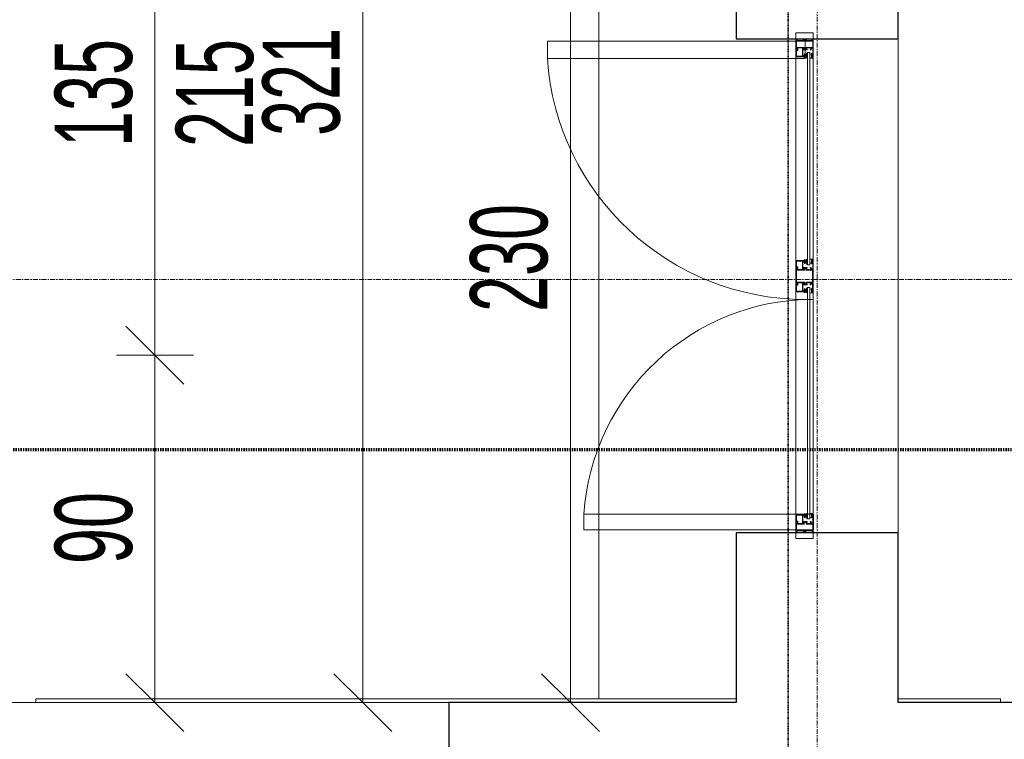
# Model space of a CAD drawing. Header units: millimetres. Extents: x -56965 to 15328, y -25411 to 16900.
# Tile 44 of 69: x -26475 to -23923, y 2561 to 4425. Entities that reach past the tile are written whole.
import ezdxf

# ---------------------------------------------------------------- set-up
doc = ezdxf.new("R2010")
doc.units = ezdxf.units.MM
for name, pattern in [('__FK_przerywana', [3.2004, 1.6002, -1.6002]), ('Kreska', [6.35, 3.175, -3.175]), ('Linia siatki', [22.225, 12.7, -3.175, 3.175, -3.175])]:
    doc.linetypes.add(name, pattern=pattern)
for name, color, linetype, lineweight in [('A-ANNO-DIMS', 7, 'Continuous', 5), ('A-ANNO-DIMS-100', 7, 'Continuous', 5), ('A-AREA', 7, 'Continuous', 5), ('A-DETL-GENF', 7, 'Continuous', 5), ('A-DOOR', 7, 'Continuous', 5), ('A-FLOR', 7, 'Continuous', 5), ('A-GLAZ', 7, 'Continuous', 5), ('A-WALL', 7, 'Continuous', 5), ('G-ANNO-SYMB', 7, 'Continuous', 5), ('G-IMPT', 7, 'Continuous', 5), ('S-GRID', 7, 'Continuous', 5), ('S-STRS', 7, 'Continuous', 5)]:
    doc.layers.add(name, color=color, linetype=linetype, lineweight=lineweight)
doc.layers.add('A-DETL', color=7, linetype='Continuous', lineweight=5, true_color=0x00a600)
doc.styles.add('Arial_4', font='arial.ttf', dxfattribs={"width": 0.6, "height": 200})
doc.dimstyles.new('standard_wielkość_otworów', dxfattribs={"dimscale": 304.8, "dimtxt": 204.05188, "dimasz": 0.492126, "dimexe": 0.328084, "dimexo": 0.0625, "dimgap": 0, "dimtad": 1, "dimdec": 0, "dimlfac": 0.1, "dimzin": 0, "dimdsep": 46, "dimtxsty": 'Arial_4', "dimblk1": 'OBLIQUE', "dimblk2": 'OBLIQUE', "dimsah": 1, "dimcen": 0.09, "dimazin": 0, "dimtfac": 1, "dimtdec": 4, "dimtix": 1, "dimtmove": 0, "dimatfit": 3, "dimfxl": 0.328084, "dimfxlon": 1, "dimtvp": 1, "dimtolj": 1, "dimtzin": 0, "dimarcsym": 2})
doc.dimstyles.new('standard_wielkość_otworów_1', dxfattribs={"dimscale": 304.8, "dimtxt": 204.05188, "dimasz": 0.492126, "dimexe": 0.328084, "dimexo": 0.0625, "dimgap": 0, "dimtad": 1, "dimdec": 0, "dimlfac": 0.1, "dimzin": 0, "dimdsep": 46, "dimtxsty": 'Arial_4', "dimblk1": 'OBLIQUE', "dimblk2": 'OBLIQUE', "dimsah": 1, "dimcen": 0.09, "dimazin": 0, "dimtfac": 1, "dimtdec": 4, "dimtix": 1, "dimtmove": 0, "dimatfit": 3, "dimfxl": 0.328084, "dimfxlon": 1, "dimtvp": 1, "dimtolj": 1, "dimtzin": 0, "dimarcsym": 2})

# ---------------------------------------------------------------- blocks, each defined once
blk = doc.blocks.new('Aluprof_MB-45_I_Alu_Window-FIX-4-panel_ENG_R-00495 - 1230 x 1483-1792114-PARTER')
at = {"layer": 'A-DETL-GENF'}
for p, q in [((-68.5, -10), (-590, -10)), ((-590, -19), (-68.5, -19)), ((-590, -25), (-68.5, -25)), ((590, -10), (18.5, -10)), ((18.5, -19), (590, -19)), ((18.5, -25), (590, -25)), ((-63.7, -55), (-593.3, -55)), ((593.2, -55), (-13.9, -55))]:
    blk.add_line(p, q, dxfattribs=at)
at = {"layer": 'A-GLAZ', "color": 55, "true_color": 0xafaf3c}
for p, q in [((-655, -10), (-640, -10)), ((-655, -55), (-655, -10)), ((-640, -10), (-640, -55)), ((655, -10), (640, -10)), ((640, -10), (640, -55)), ((655, -55), (655, -10)), ((-640, -55), (-655, -55)), ((640, -55), (655, -55))]:
    blk.add_line(p, q, dxfattribs=at)
at = {"layer": 'G-IMPT'}
for p, q in [((-602.7, -25), (-602.4, -25)), ((-592.4, -25), (-590.9, -25)), ((-66.1, -25), (-67.6, -25)), ((-55.8, -25), (-56.1, -25)), ((5.8, -25), (6.1, -25)), ((16.1, -25), (17.6, -25)), ((592.4, -25), (590.9, -25)), ((602.7, -25), (602.4, -25)), ((-593.2, -28.6), (-595.1, -28.6)), ((-593, -33.4), (-592.9, -31.7)), ((-591.9, -33.6), (-592.8, -33.6)), ((-592.6, -27.7), (-592.7, -28.2)), ((-589.9, -26.7), (-591.1, -32.9)), ((-68.6, -26.7), (-67.4, -32.9)), ((-66.6, -33.6), (-65.7, -33.6)), ((-65.9, -27.7), (-65.8, -28.2)), ((-65.5, -33.4), (-65.6, -31.7)), ((-65.3, -28.6), (-63.4, -28.6)), ((15.3, -28.6), (13.4, -28.6)), ((15.5, -33.4), (15.6, -31.7)), ((16.6, -33.6), (15.7, -33.6)), ((15.9, -27.7), (15.8, -28.2)), ((18.6, -26.7), (17.4, -32.9)), ((589.9, -26.7), (591.1, -32.9)), ((591.9, -33.6), (592.8, -33.6)), ((592.6, -27.7), (592.7, -28.2)), ((593, -33.4), (592.9, -31.7)), ((593.2, -28.6), (595.1, -28.6))]:
    blk.add_line(p, q, dxfattribs=at)
at = {"layer": 'G-IMPT', "flags": 128}
for points in [[(-590, -10.5), (-590.5, -10), (-640, -10), (-640, -13.6), (-638.5, -14), (-638, -14), (-638, -12), (-635, -12), (-635, -21.7), (-634.8, -21.9), (-635, -22.1), (-635, -30), (-638, -30), (-638, -28), (-638.5, -28), (-640, -28.4), (-640, -36.6), (-638.5, -37), (-638, -37), (-638, -35), (-635, -35), (-635, -43.8), (-634.8, -44), (-635, -44.2), (-635, -53), (-638, -53), (-638, -51), (-638.5, -51), (-640, -51.4), (-640, -55), (-611, -55), (-611, -51.4), (-612.5, -51), (-613, -51), (-613, -53), (-616, -53), (-616, -44.2), (-616.2, -44), (-616, -43.8), (-616, -35), (-613, -35), (-613, -37), (-612.5, -37), (-611, -36.6), (-611, -25.9), (-611.2, -25.7), (-612, -25.7), (-612.2, -25.9), (-612.2, -27.2), (-616, -27.2), (-616, -22.1), (-616.2, -21.9), (-616, -21.7), (-616, -16.7), (-612.2, -16.7), (-612.2, -18), (-612, -18.2), (-611.2, -18.2), (-611, -18), (-611, -15.5), (-611.2, -15.3), (-614.5, -15.3), (-614.5, -14), (-616, -14), (-616, -11.6), (-600, -11.6), (-600, -14), (-601.5, -14), (-601.5, -15), (-598, -15), (-597, -14), (-598.5, -14), (-598.5, -11.5), (-591.5, -11.5), (-591.5, -14), (-593, -14), (-592, -15), (-590, -15)], [(-617.6, -28.2), (-617.1, -28.7), (-612.5, -28.7), (-612.5, -33.5), (-617.1, -33.5), (-617.6, -34), (-617.6, -53.4), (-633.4, -53.4), (-633.4, -34), (-633.9, -33.5), (-638.5, -33.5), (-638.5, -31.5), (-633.9, -31.5), (-633.4, -31), (-633.4, -11.6), (-617.6, -11.6)], [(-596.3, -18.9), (-597.9, -18.9), (-598.7, -19), (-600, -19), (-600.3, -18.7), (-600, -15.3), (-599.7, -15), (-590.3, -15), (-590, -15.3), (-589.7, -18.7), (-590, -19), (-591.3, -19), (-592.1, -18.9), (-593.7, -18.9), (-594.4, -19), (-595.6, -19)], [(-62.2, -18.9), (-60.6, -18.9), (-59.8, -19), (-58.5, -19), (-58.2, -18.7), (-58.5, -15.3), (-58.8, -15), (-68.2, -15), (-68.5, -15.3), (-68.8, -18.7), (-68.5, -19), (-67.2, -19), (-66.4, -18.9), (-64.8, -18.9), (-64.1, -19), (-62.9, -19)], [(18, -10), (18.5, -10.5), (18.5, -15), (16.5, -15), (15.5, -14), (17, -14), (17, -11.5), (10, -11.5), (10, -14), (11.5, -14), (10.5, -15), (7, -15), (7, -14), (8.5, -14), (8.5, -11.8), (-7.5, -11.8), (-7.5, -14), (-6, -14), (-6, -15.3), (-2.7, -15.3), (-2.5, -15.5), (-2.5, -18), (-2.7, -18.2), (-3.5, -18.2), (-3.7, -18), (-3.7, -16.7), (-7.6, -16.7), (-7.6, -21.7), (-7.8, -21.9), (-7.6, -22.1), (-7.6, -27.2), (-3.7, -27.2), (-3.7, -25.9), (-3.5, -25.7), (-2.7, -25.7), (-2.5, -25.9), (-2.5, -36.6), (-4, -37), (-4.5, -37), (-4.5, -35), (-7.5, -35), (-7.5, -43.8), (-7.7, -44), (-7.5, -44.2), (-7.5, -53), (-4.5, -53), (-4.5, -51), (-4, -51), (-2.5, -51.4), (-2.5, -55), (-47.5, -55), (-47.5, -51.4), (-46, -51), (-45.5, -51), (-45.5, -53), (-42.5, -53), (-42.5, -44.2), (-42.3, -44), (-42.5, -43.8), (-42.5, -35), (-45.5, -35), (-45.5, -37), (-46, -37), (-47.5, -36.6), (-47.5, -25.9), (-47.3, -25.7), (-46.5, -25.7), (-46.3, -25.9), (-46.3, -27.2), (-42.4, -27.2), (-42.4, -22.1), (-42.2, -21.9), (-42.4, -21.7), (-42.4, -16.7), (-46.3, -16.7), (-46.3, -18), (-46.5, -18.2), (-47.3, -18.2), (-47.5, -18), (-47.5, -15.5), (-47.3, -15.3), (-44, -15.3), (-44, -14), (-42.5, -14), (-42.5, -11.6), (-58.5, -11.6), (-58.5, -14), (-57, -14), (-57, -15), (-60.5, -15), (-61.5, -14), (-60, -14), (-60, -11.5), (-67, -11.5), (-67, -14), (-65.5, -14), (-66.5, -15), (-68.5, -15), (-68.5, -10.5), (-68, -10)], [(-40.7, -11.8), (-9.3, -11.8), (-9.3, -28.5), (-8.8, -29), (-4.3, -29), (-4.3, -33.2), (-8.8, -33.2), (-9.3, -33.7), (-9.3, -53.2), (-40.7, -53.2), (-40.7, -33.7), (-41.2, -33.2), (-45.7, -33.2), (-45.7, -29), (-41.2, -29), (-40.7, -28.5)], [(12.2, -18.9), (10.6, -18.9), (9.8, -19), (8.5, -19), (8.2, -18.7), (8.5, -15.3), (8.8, -15), (18.2, -15), (18.5, -15.3), (18.8, -18.7), (18.5, -19), (17.2, -19), (16.4, -18.9), (14.8, -18.9), (14.1, -19), (12.9, -19)], [(596.3, -18.9), (597.9, -18.9), (598.7, -19), (600, -19), (600.3, -18.7), (600, -15.3), (599.7, -15), (590.3, -15), (590, -15.3), (589.7, -18.7), (590, -19), (591.3, -19), (592.1, -18.9), (593.7, -18.9), (594.4, -19), (595.6, -19)], [(590, -10.5), (590.5, -10), (640, -10), (640, -13.6), (638.5, -14), (638, -14), (638, -12), (635, -12), (635, -21.7), (634.8, -21.9), (635, -22.1), (635, -30), (638, -30), (638, -28), (638.5, -28), (640, -28.4), (640, -36.6), (638.5, -37), (638, -37), (638, -35), (635, -35), (635, -43.8), (634.8, -44), (635, -44.2), (635, -53), (638, -53), (638, -51), (638.5, -51), (640, -51.4), (640, -55), (611, -55), (611, -51.4), (612.5, -51), (613, -51), (613, -53), (616, -53), (616, -44.2), (616.2, -44), (616, -43.8), (616, -35), (613, -35), (613, -37), (612.5, -37), (611, -36.6), (611, -25.9), (611.2, -25.7), (612, -25.7), (612.2, -25.9), (612.2, -27.2), (616, -27.2), (616, -22.1), (616.2, -21.9), (616, -21.7), (616, -16.7), (612.2, -16.7), (612.2, -18), (612, -18.2), (611.2, -18.2), (611, -18), (611, -15.5), (611.2, -15.3), (614.5, -15.3), (614.5, -14), (616, -14), (616, -11.6), (600, -11.6), (600, -14), (601.5, -14), (601.5, -15), (598, -15), (597, -14), (598.5, -14), (598.5, -11.5), (591.5, -11.5), (591.5, -14), (593, -14), (592, -15), (590, -15)], [(617.6, -28.2), (617.1, -28.7), (612.5, -28.7), (612.5, -33.5), (617.1, -33.5), (617.6, -34), (617.6, -53.4), (633.4, -53.4), (633.4, -34), (633.9, -33.5), (638.5, -33.5), (638.5, -31.5), (633.9, -31.5), (633.4, -31), (633.4, -11.6), (617.6, -11.6)], [(-613.2, -50.8), (-613.3, -51.2), (-613.9, -51.4), (-615, -50.7), (-614.7, -49.8), (-609.8, -49.8), (-609.8, -53.1), (-609.3, -53.6), (-595.4, -53.6), (-594.4, -52.6), (-594.4, -38.7), (-594.9, -38.2), (-612.2, -38.2), (-615.1, -38.2), (-615.5, -37.3), (-613.6, -35.5), (-613.2, -35.6), (-613.2, -37.2), (-611, -37.2), (-594.8, -37.2), (-594.3, -36.7), (-594.3, -34.5), (-595.5, -34.5), (-600.6, -32.6), (-601, -32.1), (-600.9, -31.7), (-600.2, -31.5), (-595.3, -33.3), (-594.5, -33.3), (-594.8, -31.5), (-593.5, -31.5), (-593, -32), (-593, -54.7), (-593.3, -55), (-611, -55), (-611, -50.8)], [(-45.3, -50.8), (-45.2, -51.2), (-44.6, -51.4), (-43.5, -50.7), (-43.8, -49.8), (-48.7, -49.8), (-48.7, -53.1), (-49.2, -53.6), (-63.1, -53.6), (-64.1, -52.6), (-64.1, -38.7), (-63.6, -38.2), (-46.3, -38.2), (-43.4, -38.2), (-43, -37.3), (-44.9, -35.5), (-45.3, -35.6), (-45.3, -37.2), (-47.5, -37.2), (-63.7, -37.2), (-64.2, -36.7), (-64.2, -34.5), (-63, -34.5), (-57.9, -32.6), (-57.5, -32.1), (-57.6, -31.7), (-58.3, -31.5), (-63.2, -33.3), (-64, -33.3), (-63.7, -31.5), (-65, -31.5), (-65.5, -32), (-65.5, -54.7), (-65.3, -55), (-47.5, -55), (-47.5, -50.8)], [(-4.7, -50.8), (-4.8, -51.2), (-5.4, -51.4), (-6.5, -50.7), (-6.2, -49.8), (-1.3, -49.8), (-1.3, -53.1), (-0.8, -53.6), (13.1, -53.6), (14.1, -52.6), (14.1, -38.7), (13.6, -38.2), (-3.7, -38.2), (-6.6, -38.2), (-7, -37.3), (-5.1, -35.5), (-4.7, -35.6), (-4.7, -37.2), (-2.5, -37.2), (13.7, -37.2), (14.2, -36.7), (14.2, -34.5), (13, -34.5), (7.9, -32.6), (7.5, -32.1), (7.6, -31.7), (8.3, -31.5), (13.2, -33.3), (14, -33.3), (13.7, -31.5), (15, -31.5), (15.5, -32), (15.5, -54.7), (15.2, -55), (-2.5, -55), (-2.5, -50.8)], [(613.2, -50.8), (613.3, -51.2), (613.9, -51.4), (615, -50.7), (614.7, -49.8), (609.8, -49.8), (609.8, -53.1), (609.3, -53.6), (595.4, -53.6), (594.4, -52.6), (594.4, -38.7), (594.9, -38.2), (612.2, -38.2), (615.1, -38.2), (615.5, -37.3), (613.6, -35.5), (613.2, -35.6), (613.2, -37.2), (611, -37.2), (594.8, -37.2), (594.3, -36.7), (594.3, -34.5), (595.5, -34.5), (600.6, -32.6), (601, -32.1), (600.9, -31.7), (600.2, -31.5), (595.3, -33.3), (594.5, -33.3), (594.8, -31.5), (593.5, -31.5), (593, -32), (593, -54.7), (593.2, -55), (611, -55), (611, -50.8)]]:
    blk.add_lwpolyline(points, close=True, dxfattribs=at)
for points in [[(-544, -19), (-604, -19), (-604, -25), (-544, -25)], [(-597, -15), (-597, -14), (-597.5, -14), (-597.5, -13.5), (-597.3, -13.1), (-596.5, -12), (-593.5, -12), (-592.7, -13.1), (-592.5, -13.5), (-592.5, -14), (-593, -14), (-593, -15)], [(-114.5, -19), (-54.5, -19), (-54.5, -25), (-114.5, -25)], [(-61.5, -15), (-61.5, -14), (-61, -14), (-61, -13.5), (-61.2, -13.1), (-62, -12), (-65, -12), (-65.8, -13.1), (-66, -13.5), (-66, -14), (-65.5, -14), (-65.5, -15)], [(64.5, -19), (4.5, -19), (4.5, -25), (64.5, -25)], [(11.5, -15), (11.5, -14), (11, -14), (11, -13.5), (11.2, -13.1), (12, -12), (15, -12), (15.8, -13.1), (16, -13.5), (16, -14), (15.5, -14), (15.5, -15)], [(544, -19), (604, -19), (604, -25), (544, -25)], [(597, -15), (597, -14), (597.5, -14), (597.5, -13.5), (597.3, -13.1), (596.5, -12), (593.5, -12), (592.7, -13.1), (592.5, -13.5), (592.5, -14), (593, -14), (593, -15)], [(-593.1, -31.5), (-595.2, -31.5), (-595.4, -32.3)], [(-65.4, -31.5), (-63.3, -31.5), (-63.1, -32.3)], [(15.4, -31.5), (13.3, -31.5), (13.1, -32.3)], [(593.1, -31.5), (595.2, -31.5), (595.4, -32.3)]]:
    blk.add_lwpolyline(points, dxfattribs=at)
at = {"layer": 'G-IMPT'}
for centre in [(-595, -13.7), (-63.5, -13.7), (13.5, -13.7), (595, -13.7)]:
    blk.add_circle(centre, 1, dxfattribs=at)
for centre, radius, start, end in [((-602.8, -25.8), 0.82, 88.3309, 254.1936), ((-603, -32.1), 7.1, 38.4087, 84.7254), ((-592.3, -29.8), 4.82, 91.8339, 154.522), ((-592.3, -29), 3.53, 72.0819, 164.2736), ((-591, -26.2), 1.19, 335.9195, 86.1021), ((-67.5, -26.2), 1.19, 93.8979, 204.0805), ((-66.2, -29), 3.53, 15.7264, 107.9181), ((-66.2, -29.8), 4.82, 25.478, 88.1661), ((-55.5, -32.1), 7.1, 95.2746, 141.5913), ((-55.7, -25.8), 0.82, 285.8064, 91.6691), ((5.7, -25.8), 0.82, 88.3309, 254.1936), ((5.5, -32.1), 7.1, 38.4087, 84.7254), ((16.2, -29.8), 4.82, 91.8339, 154.522), ((16.2, -29), 3.53, 72.0819, 164.2736), ((17.5, -26.2), 1.19, 335.9195, 86.1021), ((591, -26.2), 1.19, 93.8979, 204.0805), ((592.3, -29), 3.53, 15.7264, 107.9181), ((592.3, -29.8), 4.82, 25.478, 88.1661), ((603, -32.1), 7.1, 95.2746, 141.5913), ((602.8, -25.8), 0.82, 285.8064, 91.6691), ((-606.2, -37), 10.9, 24.1906, 72.9309), ((-597, -27.3), 0.57, 216.6541, 311.4905), ((-595.9, -32.2), 0.5, 224.7824, 345), ((-595.1, -28), 0.606, 180.9387, 274.7577), ((-593.4, -28), 0.711, 284.2724, 341.4484), ((-593.1, -31.7), 0.2, 355, 90), ((-592.8, -33.4), 0.2, 175, 270), ((-591.2, -28), 1.38, 95.8715, 168.0912), ((-591.9, -32.8), 0.8, 270, 355.7208), ((-591.4, -26.1), 0.492, 278.4511, 68.4438), ((-67.1, -26.1), 0.492, 111.5562, 261.5489), ((-66.6, -32.8), 0.8, 184.2792, 270), ((-67.3, -28), 1.38, 11.9088, 84.1285), ((-65.1, -28), 0.711, 198.5516, 255.7276), ((-65.7, -33.4), 0.2, 270, 5), ((-65.4, -31.7), 0.2, 90, 185), ((-63.4, -28), 0.606, 265.2423, 359.0613), ((-62.6, -32.2), 0.5, 195, 315.2176), ((-52.3, -37), 10.9, 107.0691, 155.8094), ((-61.5, -27.3), 0.57, 228.5095, 323.3459), ((2.3, -37), 10.9, 24.1906, 72.9309), ((11.5, -27.3), 0.57, 216.6541, 311.4905), ((12.6, -32.2), 0.5, 224.7824, 345), ((13.4, -28), 0.606, 180.9387, 274.7577), ((15.1, -28), 0.711, 284.2724, 341.4484), ((15.4, -31.7), 0.2, 355, 90), ((15.7, -33.4), 0.2, 175, 270), ((17.3, -28), 1.38, 95.8715, 168.0912), ((16.6, -32.8), 0.8, 270, 355.7208), ((17.1, -26.1), 0.492, 278.4511, 68.4438), ((591.4, -26.1), 0.492, 111.5562, 261.5489), ((591.9, -32.8), 0.8, 184.2792, 270), ((591.2, -28), 1.38, 11.9088, 84.1285), ((593.4, -28), 0.711, 198.5516, 255.7276), ((592.8, -33.4), 0.2, 270, 5), ((593.1, -31.7), 0.2, 90, 185), ((595.1, -28), 0.606, 265.2423, 359.0613), ((595.9, -32.2), 0.5, 195, 315.2176), ((606.2, -37), 10.9, 107.0691, 155.8094), ((597, -27.3), 0.57, 228.5095, 323.3459)]:
    blk.add_arc(centre, radius, start, end, dxfattribs=at)
blk = doc.blocks.new('DIMBLOCK240-PARTER')
at = {"layer": 'A-ANNO-DIMS-100', "color": 250, "true_color": 0x303030, "transparency": 16777216}
for p, q in [((-25048, 4952.8), (-25123, 5027.8)), ((-25048, 4952.8), (-25148, 4952.8)), ((-25048, 4952.8), (-25048, 2655.6)), ((-25048, 4952.8), (-24973, 4877.8)), ((-25048, 4952.8), (-24948, 4952.8)), ((-25048, 2655.6), (-25123, 2730.6)), ((-25048, 2655.6), (-25148, 2655.6)), ((-25048, 2655.6), (-24973, 2580.6)), ((-25048, 2655.6), (-24948, 2655.6))]:
    blk.add_line(p, q, dxfattribs=at)
at = {"layer": 'A-ANNO-DIMS-100', "color": 0, "transparency": 16777216, "insert": (-25307.7, 3667.7), "char_height": 200, "width": 327.739, "attachment_point": 1, "rotation": 90, "line_spacing_factor": 0.941778, "style": 'Arial_4'}
blk.add_mtext('230', dxfattribs=at)
blk = doc.blocks.new('_Oblique')
at = {"color": 0, "linetype": 'ByBlock', "lineweight": -2}
blk.add_line((-0.5, -0.5), (0.5, 0.5), dxfattribs=at)
blk = doc.blocks.new('DIMBLOCK333-PARTER')
at = {"layer": 'A-ANNO-DIMS-100', "color": 250, "true_color": 0x303030, "transparency": 16777216}
for p, q in [((-26124.8, 4907.6), (-26199.8, 4982.6)), ((-26124.8, 4907.6), (-26224.8, 4907.6)), ((-26124.8, 4907.6), (-26124.8, 3555.6)), ((-26124.8, 4907.6), (-26049.8, 4832.6)), ((-26124.8, 4907.6), (-26024.8, 4907.6)), ((-26124.8, 3555.6), (-26199.8, 3630.6)), ((-26124.8, 3555.6), (-26224.8, 3555.6)), ((-26124.8, 3555.6), (-26049.8, 3480.6)), ((-26124.8, 3555.6), (-26024.8, 3555.6))]:
    blk.add_line(p, q, dxfattribs=at)
at = {"layer": 'A-ANNO-DIMS-100', "color": 0, "transparency": 16777216, "char_height": 200, "width": 327.739, "attachment_point": 1, "rotation": 90, "line_spacing_factor": 0.941778, "style": 'Arial_4'}
for s, insert in [('135', (-26384.4, 4095)), ('215', (-26070.5, 4095))]:
    blk.add_mtext(s, dxfattribs=dict(at, insert=insert))
blk = doc.blocks.new('DIMBLOCK334-PARTER')
at = {"layer": 'A-ANNO-DIMS-100', "color": 250, "true_color": 0x303030, "transparency": 16777216}
for p, q in [((-26124.8, 3555.6), (-26199.8, 3630.6)), ((-26124.8, 3555.6), (-26224.8, 3555.6)), ((-26124.8, 3555.6), (-26124.8, 2655.6)), ((-26124.8, 3555.6), (-26049.8, 3480.6)), ((-26124.8, 3555.6), (-26024.8, 3555.6)), ((-26124.8, 2655.6), (-26199.8, 2730.6)), ((-26124.8, 2655.6), (-26224.8, 2655.6)), ((-26124.8, 2655.6), (-26049.8, 2580.6)), ((-26124.8, 2655.6), (-26024.8, 2655.6))]:
    blk.add_line(p, q, dxfattribs=at)
at = {"layer": 'A-ANNO-DIMS-100', "color": 0, "transparency": 16777216, "insert": (-26384.4, 3014.6), "char_height": 200, "width": 218.492, "attachment_point": 1, "rotation": 90, "line_spacing_factor": 0.941778, "style": 'Arial_4'}
blk.add_mtext('90', dxfattribs=at)
blk = doc.blocks.new('DIMBLOCK335-PARTER')
at = {"layer": 'A-ANNO-DIMS-100', "color": 250, "true_color": 0x303030, "transparency": 16777216}
for p, q in [((-25586.2, 5865.2), (-25661.2, 5940.2)), ((-25586.2, 5865.2), (-25686.2, 5865.2)), ((-25586.2, 5865.2), (-25586.2, 2655.6)), ((-25586.2, 5865.2), (-25511.2, 5790.2)), ((-25586.2, 5865.2), (-25486.2, 5865.2)), ((-25586.2, 2655.6), (-25661.2, 2730.6)), ((-25586.2, 2655.6), (-25686.2, 2655.6)), ((-25586.2, 2655.6), (-25511.2, 2580.6)), ((-25586.2, 2655.6), (-25486.2, 2655.6))]:
    blk.add_line(p, q, dxfattribs=at)
at = {"layer": 'A-ANNO-DIMS-100', "color": 0, "transparency": 16777216, "insert": (-25845.9, 4123.8), "char_height": 200, "width": 327.739, "attachment_point": 1, "rotation": 90, "line_spacing_factor": 0.941778, "style": 'Arial_4'}
blk.add_mtext('321', dxfattribs=at)
blk = doc.blocks.new('M_Jednoskrzydłowe płytowe - 75-1438897-PARTER')
at = {"layer": 'A-DOOR'}
for p, q in [((324, -150), (324, -900)), ((375, -150), (324, -150)), ((375, -150), (375, -900)), ((375, -900), (324, -900))]:
    blk.add_line(p, q, dxfattribs=at)
blk.add_arc((375, -150), 751.7, 180, 266.1097, dxfattribs=at)

msp = doc.modelspace()

# ---------------------------------------------------------------- linework, layer by layer
at = {"layer": 'A-AREA'}
msp.add_line((-24198.41602, 3095.59255), (-24198.41602, 4375.59255), dxfattribs=at)
at = {"layer": 'A-DETL', "color": 5, "linetype": '__FK_przerywana', "lineweight": 35, "true_color": 0x0000ff}
msp.add_line((-24483.41602, 7665.19255), (-24483.41602, 1712.83967), dxfattribs=at)
at = {"layer": 'A-FLOR'}
msp.add_line((-24198.41602, 4375.59255), (-24198.41602, 3095.59255), dxfattribs=at)
at = {"layer": 'A-WALL', "lineweight": 25}
for p, q in [((-24618.41602, 4952.83906), (-24618.41602, 4375.59255)), ((-24198.41602, 4375.59255), (-24198.41602, 4952.83906)), ((-24618.41602, 4375.59255), (-24198.41602, 4375.59255)), ((-24198.41602, 3095.59255), (-24618.41602, 3095.59255)), ((-24618.41602, 3095.59255), (-24618.41602, 2655.59255)), ((-24198.41602, 2655.59255), (-24198.41602, 3095.59255)), ((-24618.41602, 2655.59255), (-25363.41602, 2655.59255)), ((-25363.41602, 2655.59255), (-25363.41602, 2095.59255)), ((-18741.91602, 2655.59255), (-24198.41602, 2655.59255))]:
    msp.add_line(p, q, dxfattribs=at)
at = {"layer": 'A-WALL'}
for p, q in [((-26643.41602, 2655.59255), (-25363.41602, 2655.59255)), ((-26433.41602, 2665.59255), (-24618.41602, 2665.59255)), ((-26433.41602, 2655.59255), (-26433.41602, 2665.59255)), ((-24198.41602, 2665.59255), (-23933.41602, 2665.59255)), ((-23933.41602, 2665.59255), (-23933.41602, 2655.59255))]:
    msp.add_line(p, q, dxfattribs=at)
at = {"layer": 'G-ANNO-SYMB', "linetype": 'Kreska', "lineweight": 70}
msp.add_line((-53035.10468, 3311.78971), (-6267.55036, 3311.78971), dxfattribs=at)
at = {"layer": 'S-GRID', "linetype": 'Linia siatki'}
for p, q in [((-24408.41602, 10521.57226), (-24408.41602, -21375.48764)), ((-55866.74056, 3751.59255), (1287.74041, 3751.59255))]:
    msp.add_line(p, q, dxfattribs=at)
at = {"layer": 'S-STRS'}
msp.add_line((-24974.01602, 2665.59255), (-24974.01602, 7125.19255), dxfattribs=at)

# ---------------------------------------------------------------- block references
at = {"layer": 'A-DOOR'}
for p, xscale, yscale, zscale, rotation in [((-24306.3608, 4035.6045), -0.8903681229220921, 0.8903681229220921, 0.8903681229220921, 270.0000000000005), ((-24298.58582, 3401.30381), 0.7938426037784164, 0.7938426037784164, 0.7938426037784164, 270.0000000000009)]:
    msp.add_blockref('M_Jednoskrzydłowe płytowe - 75-1438897-PARTER', p, dxfattribs=dict(at, xscale=xscale, yscale=yscale, zscale=zscale, rotation=rotation))
at = {"layer": 'A-GLAZ', "color": 55, "true_color": 0xafaf3c, "rotation": 269.9999999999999}
msp.add_blockref('Aluprof_MB-45_I_Alu_Window-FIX-4-panel_ENG_R-00495 - 1230 x 1483-1792114-PARTER', (-24408.41602, 3735.59255), dxfattribs=at)

# ---------------------------------------------------------------- dimensions: what is measured, and where the dimension line sits
at = {"layer": 'A-ANNO-DIMS', "color": 250, "true_color": 0x303030}
for base, p1, p2, dimstyle, override, picture, middle in [((-25586.24128, 2655.59255), (-25686.24128, 5865.19255), (-25486.24128, 2655.59255), 'standard_wielkość_otworów_1', {"dimpost": '<>', "dimfxl": 3215.825269}, 'DIMBLOCK335-PARTER', (-25688.42409, 4260.39255)), ((-25048.02326, 2655.59255), (-24948.02326, 4952.83906), (-24948.02326, 2655.59255), 'standard_wielkość_otworów', {"dimpost": '<>', "dimfxl": 2297.246517}, 'DIMBLOCK240-PARTER', (-25150.20607, 3804.21581)), ((-26124.78397, 2655.59255), (-26224.78397, 3555.59255), (-26024.78397, 2655.59255), 'standard_wielkość_otworów_1', {"dimpost": '<>', "dimfxl": 921.954446}, 'DIMBLOCK334-PARTER', (-26226.89857, 3105.59255))]:
    dim = msp.add_linear_dim(base=base, p1=p1, p2=p2, angle=90, dimstyle=dimstyle, override=override, dxfattribs=at)
    dim.commit()
    dim.dimension.update_dxf_attribs({"geometry": picture, "text_midpoint": middle})
dim = msp.add_linear_dim(base=(-26124.78397, 3555.59255), p1=(-26224.78397, 4907.59255), p2=(-26224.78397, 3555.59255), angle=90, text='<>\\X215', dimstyle='standard_wielkość_otworów_1', override={"dimpost": '<>', "dimfxl": 1352}, dxfattribs=at)
dim.commit()
dim.dimension.update_dxf_attribs({"geometry": 'DIMBLOCK333-PARTER', "text_midpoint": (-26124.78397, 4231.59255)})

doc.saveas('drawing.dxf')
